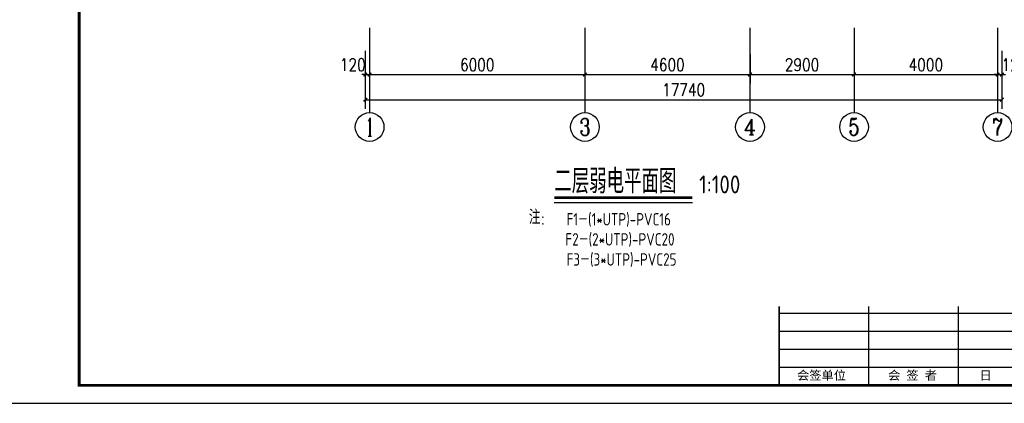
# Model space of a CAD drawing. Extents: x 41933 to 169416, y 41775 to 279375.
# Tile 24 of 39: x 126773 to 154210, y 101175 to 111872. Entities that reach past the tile are written whole.
import ezdxf
from ezdxf.enums import TextEntityAlignment as Align

# ---------------------------------------------------------------- set-up
doc = ezdxf.new("R2010")
doc.units = 0
doc.header["$LTSCALE"] = 1000
doc.header["$MEASUREMENT"] = 0
for name, color, linetype in [('AXIS', 3, 'Continuous'), ('AXIS_TEXT', 7, 'Continuous'), ('DIM_SYMB', 3, 'Continuous'), ('LAYER1A', 254, 'Continuous'), ('PUB_TEXT', 7, 'Continuous'), ('图框', 4, 'Continuous')]:
    doc.layers.add(name, color=color, linetype=linetype)
doc.styles.add('_COMPLEX', font='COMPLEX.shx', dxfattribs={"width": 0.6})
doc.styles.add('_HZTXT', font='tssdeng.shx', dxfattribs={"width": 0.8, "bigfont": 'hztxt.shx'})
doc.styles.add('_TCH_AXIS', font='COMPLEX', dxfattribs={"bigfont": 'GBCBIG'})
doc.styles.add('_TCH_WINDOW', font='SIMPLEX', dxfattribs={"bigfont": 'GBCBIG'})
doc.styles.add('COMPLEX', font='COMPLEX')
doc.styles.add('DIM_FONT', font='simplex.shx', dxfattribs={"width": 0.8})
doc.styles.add('ST', font='SimSun.ttf', dxfattribs={"height": 7})
doc.styles.get("Standard").update_dxf_attribs({"font": 'gbenor.shx', "bigfont": 'gbcbig.shx'})
doc.dimstyles.new('_TCH_ARCH&&100', dxfattribs={"dimtxt": 350, "dimasz": 100, "dimexe": 250, "dimexo": 300, "dimgap": 100, "dimtad": 1, "dimdec": 0, "dimzin": 0, "dimdsep": 46, "dimtxsty": 'DIM_FONT', "dimblk": 'ARCHTICK', "dimcen": 0.09, "dimclrt": 7, "dimazin": 2, "dimtfac": 1, "dimtdec": 0, "dimtix": 1, "dimtmove": 2, "dimatfit": 3, "dimfxl": 0, "dimtolj": 1, "dimtzin": 0, "dimarcsym": 0})

# ---------------------------------------------------------------- blocks, each defined once
blk = doc.blocks.new('_ArchTick')
at = {"color": 0, "linetype": 'ByBlock', "const_width": 0.4}
blk.add_lwpolyline([(-0.5, -0.5), (0.5, 0.5)], dxfattribs=at)
blk = doc.blocks.new('*D2121')
at = {"layer": 'AXIS', "color": 0, "lineweight": -2, "transparency": 16777216}
for p, q in [((136404, 110906), (136404, 110092)), ((136524, 110906), (136524, 110092)), ((136404, 110342), (136304, 110342)), ((136404, 110342), (136524, 110342)), ((136524, 110342), (136624, 110342))]:
    blk.add_line(p, q, dxfattribs=at)
at = {"layer": 'Defpoints', "color": 0, "transparency": 16777216}
for p in [(136404, 111206), (136524, 111206), (136524, 110342)]:
    blk.add_point(p, dxfattribs=at)
at = {"layer": 'AXIS', "color": 0, "lineweight": -2, "transparency": 16777216, "xscale": 100, "yscale": 100, "zscale": 100}
blk.add_blockref('_ArchTick', (136404, 110342), dxfattribs=at)
at = {"layer": 'AXIS', "color": 0, "lineweight": -2, "transparency": 16777216, "xscale": 100, "yscale": 100, "zscale": 100, "rotation": 180}
blk.add_blockref('_ArchTick', (136524, 110342), dxfattribs=at)
at = {"layer": 'AXIS', "color": 7, "transparency": 16777216, "insert": (136054, 110617), "char_height": 350, "attachment_point": 5, "style": 'DIM_FONT'}
blk.add_mtext('\\A1;120', dxfattribs=at)
blk = doc.blocks.new('*D2122')
at = {"layer": 'AXIS', "color": 0, "lineweight": -2, "transparency": 16777216}
for p, q in [((136524, 110906), (136524, 110092)), ((142524, 110906), (142524, 110092)), ((136524, 110342), (142524, 110342))]:
    blk.add_line(p, q, dxfattribs=at)
at = {"layer": 'Defpoints', "color": 0, "transparency": 16777216}
for p in [(136524, 111206), (142524, 111206), (142524, 110342)]:
    blk.add_point(p, dxfattribs=at)
at = {"layer": 'AXIS', "color": 0, "lineweight": -2, "transparency": 16777216, "xscale": 100, "yscale": 100, "zscale": 100, "rotation": 180}
blk.add_blockref('_ArchTick', (136524, 110342), dxfattribs=at)
at = {"layer": 'AXIS', "color": 0, "lineweight": -2, "transparency": 16777216, "xscale": 100, "yscale": 100, "zscale": 100}
blk.add_blockref('_ArchTick', (142524, 110342), dxfattribs=at)
at = {"layer": 'AXIS', "color": 7, "transparency": 16777216, "insert": (139524, 110617), "char_height": 350, "attachment_point": 5, "style": 'DIM_FONT'}
blk.add_mtext('\\A1;6000', dxfattribs=at)
blk = doc.blocks.new('*D2123')
at = {"layer": 'AXIS', "color": 0, "lineweight": -2, "transparency": 16777216}
for p, q in [((142524, 110906), (142524, 110092)), ((147124, 110906), (147124, 110092)), ((142524, 110342), (147124, 110342))]:
    blk.add_line(p, q, dxfattribs=at)
at = {"layer": 'Defpoints', "color": 0, "transparency": 16777216}
for p in [(142524, 111206), (147124, 111206), (147124, 110342)]:
    blk.add_point(p, dxfattribs=at)
at = {"layer": 'AXIS', "color": 0, "lineweight": -2, "transparency": 16777216, "xscale": 100, "yscale": 100, "zscale": 100, "rotation": 180}
blk.add_blockref('_ArchTick', (142524, 110342), dxfattribs=at)
at = {"layer": 'AXIS', "color": 0, "lineweight": -2, "transparency": 16777216, "xscale": 100, "yscale": 100, "zscale": 100}
blk.add_blockref('_ArchTick', (147124, 110342), dxfattribs=at)
at = {"layer": 'AXIS', "color": 7, "transparency": 16777216, "insert": (144824, 110617), "char_height": 350, "attachment_point": 5, "style": 'DIM_FONT'}
blk.add_mtext('\\A1;4600', dxfattribs=at)
blk = doc.blocks.new('*D2124')
at = {"layer": 'AXIS', "color": 0, "lineweight": -2, "transparency": 16777216}
for p, q in [((147124, 110906), (147124, 110092)), ((150024, 110906), (150024, 110092)), ((147124, 110342), (150024, 110342))]:
    blk.add_line(p, q, dxfattribs=at)
at = {"layer": 'Defpoints', "color": 0, "transparency": 16777216}
for p in [(147124, 111206), (150024, 111206), (150024, 110342)]:
    blk.add_point(p, dxfattribs=at)
at = {"layer": 'AXIS', "color": 0, "lineweight": -2, "transparency": 16777216, "xscale": 100, "yscale": 100, "zscale": 100, "rotation": 180}
blk.add_blockref('_ArchTick', (147124, 110342), dxfattribs=at)
at = {"layer": 'AXIS', "color": 0, "lineweight": -2, "transparency": 16777216, "xscale": 100, "yscale": 100, "zscale": 100}
blk.add_blockref('_ArchTick', (150024, 110342), dxfattribs=at)
at = {"layer": 'AXIS', "color": 7, "transparency": 16777216, "insert": (148574, 110617), "char_height": 350, "attachment_point": 5, "style": 'DIM_FONT'}
blk.add_mtext('\\A1;2900', dxfattribs=at)
blk = doc.blocks.new('*D2125')
at = {"layer": 'AXIS', "color": 0, "lineweight": -2, "transparency": 16777216}
for p, q in [((150024, 110906), (150024, 110092)), ((154024, 110906), (154024, 110092)), ((150024, 110342), (154024, 110342))]:
    blk.add_line(p, q, dxfattribs=at)
at = {"layer": 'Defpoints', "color": 0, "transparency": 16777216}
for p in [(150024, 111206), (154024, 111206), (154024, 110342)]:
    blk.add_point(p, dxfattribs=at)
at = {"layer": 'AXIS', "color": 0, "lineweight": -2, "transparency": 16777216, "xscale": 100, "yscale": 100, "zscale": 100, "rotation": 180}
blk.add_blockref('_ArchTick', (150024, 110342), dxfattribs=at)
at = {"layer": 'AXIS', "color": 0, "lineweight": -2, "transparency": 16777216, "xscale": 100, "yscale": 100, "zscale": 100}
blk.add_blockref('_ArchTick', (154024, 110342), dxfattribs=at)
at = {"layer": 'AXIS', "color": 7, "transparency": 16777216, "insert": (152024, 110617), "char_height": 350, "attachment_point": 5, "style": 'DIM_FONT'}
blk.add_mtext('\\A1;4000', dxfattribs=at)
blk = doc.blocks.new('*D2126')
at = {"layer": 'AXIS', "color": 0, "lineweight": -2, "transparency": 16777216}
for p, q in [((154024, 110906), (154024, 110092)), ((154144, 110906), (154144, 110092)), ((154024, 110342), (153924, 110342)), ((154024, 110342), (154144, 110342)), ((154144, 110342), (154244, 110342))]:
    blk.add_line(p, q, dxfattribs=at)
at = {"layer": 'Defpoints', "color": 0, "transparency": 16777216}
for p in [(154024, 111206), (154144, 111206), (154144, 110342)]:
    blk.add_point(p, dxfattribs=at)
at = {"layer": 'AXIS', "color": 0, "lineweight": -2, "transparency": 16777216, "xscale": 100, "yscale": 100, "zscale": 100}
blk.add_blockref('_ArchTick', (154024, 110342), dxfattribs=at)
at = {"layer": 'AXIS', "color": 0, "lineweight": -2, "transparency": 16777216, "xscale": 100, "yscale": 100, "zscale": 100, "rotation": 180}
blk.add_blockref('_ArchTick', (154144, 110342), dxfattribs=at)
at = {"layer": 'AXIS', "color": 7, "transparency": 16777216, "insert": (154494, 110617), "char_height": 350, "attachment_point": 5, "style": 'DIM_FONT'}
blk.add_mtext('\\A1;120', dxfattribs=at)
blk = doc.blocks.new('*D2127')
at = {"layer": 'AXIS', "color": 0, "lineweight": -2, "transparency": 16777216}
for p, q in [((136404, 111006), (136404, 109391)), ((154144, 111006), (154144, 109391)), ((136404, 109641), (154144, 109641))]:
    blk.add_line(p, q, dxfattribs=at)
at = {"layer": 'Defpoints', "color": 0, "transparency": 16777216}
for p in [(136404, 111306), (154144, 111306), (154144, 109641)]:
    blk.add_point(p, dxfattribs=at)
at = {"layer": 'AXIS', "color": 0, "lineweight": -2, "transparency": 16777216, "xscale": 100, "yscale": 100, "zscale": 100, "rotation": 180}
blk.add_blockref('_ArchTick', (136404, 109641), dxfattribs=at)
at = {"layer": 'AXIS', "color": 0, "lineweight": -2, "transparency": 16777216, "xscale": 100, "yscale": 100, "zscale": 100}
blk.add_blockref('_ArchTick', (154144, 109641), dxfattribs=at)
at = {"layer": 'AXIS', "color": 7, "transparency": 16777216, "insert": (145274, 109916), "char_height": 350, "attachment_point": 5, "style": 'DIM_FONT'}
blk.add_mtext('\\A1;17740', dxfattribs=at)
blk = doc.blocks.new('_AXISO')
blk.add_circle((0, 0), 0.5)
at = {"layer": 'AXIS_TEXT', "style": 'COMPLEX', "width": 1.041667}
blk.add_attdef('A', text='', height=0.56, dxfattribs=at).set_placement((-0.25, -0.28), (0.25, -0.28), align=Align.FIT)

msp = doc.modelspace()

# ---------------------------------------------------------------- linework, layer by layer
at = {"layer": 'AXIS'}
for p, q in [((136523.8, 111644), (136523.8, 109279.7)), ((142523.8, 111644), (142523.8, 109279.7)), ((147123.8, 111644), (147123.8, 109279.7)), ((150023.8, 111644), (150023.8, 109279.7)), ((154023.8, 111644), (154023.8, 109279.7))]:
    msp.add_line(p, q, dxfattribs=at)
at = {"layer": 'DIM_SYMB', "const_width": 70}
msp.add_lwpolyline([(141669.8, 106910.5), (145521, 106910.5)], dxfattribs=at)
at = {"layer": 'DIM_SYMB'}
msp.add_lwpolyline([(141669.8, 106770.5), (145521, 106770.5)], dxfattribs=at)
at = {"layer": '图框'}
for p, q in [((150433, 101675), (150433, 103875)), ((152933, 101675), (152933, 103875)), ((155433, 103675), (147933, 103675)), ((155433, 103175), (147933, 103175)), ((155433, 102675), (147933, 102675)), ((155433, 102175), (147933, 102175))]:
    msp.add_line(p, q, dxfattribs=at)
at = {"layer": '图框', "color": 4}
msp.add_lwpolyline([(167933, 130875), (125933, 130875), (125933, 101175), (167933, 101175)], close=True, dxfattribs=at)
at = {"layer": '图框', "color": 4, "const_width": 80}
msp.add_lwpolyline([(128433, 101675), (167433, 101675), (167433, 130375), (128433, 130375)], close=True, dxfattribs=at)
at = {"layer": '图框', "const_width": 45}
msp.add_lwpolyline([(147933, 101675), (147933, 103875)], dxfattribs=at)

# ---------------------------------------------------------------- block references
at = {"layer": 'AXIS'}
ref = msp.add_blockref('_AXISO', (136523.8, 108879.7), dxfattribs=dict(at, xscale=800, yscale=800, zscale=800))
ref.add_attrib('A', '1', dxfattribs={"layer": 'AXIS_TEXT', "height": 514.7, "style": '_TCH_AXIS'}).set_placement((136413.5, 108622.3), (136634.1, 108622.3), align=Align.FIT)
ref = msp.add_blockref('_AXISO', (142523.8, 108879.7), dxfattribs=dict(at, xscale=800, yscale=800, zscale=800))
ref.add_attrib('A', '3', dxfattribs={"layer": 'AXIS_TEXT', "height": 465.9, "style": '_TCH_AXIS'}).set_placement((142368.5, 108646.7), (142679.1, 108646.7), align=Align.FIT)
ref = msp.add_blockref('_AXISO', (147123.8, 108879.7), dxfattribs=dict(at, xscale=800, yscale=800, zscale=800))
ref.add_attrib('A', '4', dxfattribs={"layer": 'AXIS_TEXT', "height": 445.4, "style": '_TCH_AXIS'}).set_placement((146954.1, 108657), (147293.5, 108657), align=Align.FIT)
ref = msp.add_blockref('_AXISO', (150023.8, 108879.7), dxfattribs=dict(at, xscale=800, yscale=800, zscale=800))
ref.add_attrib('A', '5', dxfattribs={"layer": 'AXIS_TEXT', "height": 465.9, "style": '_TCH_AXIS'}).set_placement((149868.5, 108646.7), (150179.1, 108646.7), align=Align.FIT)
ref = msp.add_blockref('_AXISO', (154023.8, 108879.7), dxfattribs=dict(at, xscale=800, yscale=800, zscale=800))
ref.add_attrib('A', '7', dxfattribs={"layer": 'AXIS_TEXT', "height": 465.9, "style": '_TCH_AXIS'}).set_placement((153868.5, 108646.7), (154179.1, 108646.7), align=Align.FIT)

# ---------------------------------------------------------------- texts
at = {"layer": 'LAYER1A'}
for s, height, style, width, p in [('注', 400, '_HZTXT', 0.8, (140962.2, 106168)), (' F1－(1*UTP)-PVC16', 345.946, '_HZTXT', 0.8, (141844.1, 106133.2)), (':', 320, '_COMPLEX', 0.6, (141310.7, 106168)), ('F2－(2*UTP)-PVC20', 345.946, '_HZTXT', 0.8, (141979.8, 105573.2)), (' F3－(3*UTP)-PVC25', 345.946, '_HZTXT', 0.8, (141844.1, 105013.2))]:
    msp.add_text(s, height=height, dxfattribs=dict(at, style=style, width=width)).set_placement(p)
at = {"layer": 'PUB_TEXT', "style": '_TCH_WINDOW'}
msp.add_text('二层弱电平面图', height=675.18, dxfattribs=at).set_placement((141669.8, 107029.2))
at = {"layer": 'PUB_TEXT'}
msp.add_text('1:100', height=500, dxfattribs=at).set_placement((145705.9, 107029.2))
at = {"layer": '图框', "style": 'ST'}
for s, p in [('会签单位', (148435.4, 101832.3)), ('会 签 者', (150970.9, 101832.3)), ('日    期', (153517.1, 101832.3))]:
    msp.add_text(s, height=250, dxfattribs=at).set_placement(p)

# ---------------------------------------------------------------- dimensions: what is measured, and where the dimension line sits
at = {"layer": 'AXIS'}
for base, p1, p2, picture, middle in [((136523.8, 110341.8), (136403.8, 111206.1), (136523.8, 111206.1), '*D2121', (136053.8, 110616.8)), ((154143.8, 110341.8), (154023.8, 111206.1), (154143.8, 111206.1), '*D2126', (154493.8, 110616.8))]:
    dim = msp.add_linear_dim(base=base, p1=p1, p2=p2, angle=0, dimstyle='_TCH_ARCH&&100', dxfattribs=at)
    dim.commit()
    dim.dimension.update_dxf_attribs({"geometry": picture, "text_midpoint": middle, "dimtype": 129})
for p1, p2, distance, picture, middle in [((136403.8, 111305.7), (154143.8, 111305.7), -1664.3, '*D2127', (145273.8, 109916.4)), ((136523.8, 111206.1), (142523.8, 111206.1), -864.3, '*D2122', (139523.8, 110616.8)), ((142523.8, 111206.1), (147123.8, 111206.1), -864.3, '*D2123', (144823.8, 110616.8)), ((147123.8, 111206.1), (150023.8, 111206.1), -864.3, '*D2124', (148573.8, 110616.8)), ((150023.8, 111206.1), (154023.8, 111206.1), -864.3, '*D2125', (152023.8, 110616.8))]:
    dim = msp.add_aligned_dim(p1=p1, p2=p2, distance=distance, dimstyle='_TCH_ARCH&&100', dxfattribs=at)
    dim.commit()
    dim.dimension.update_dxf_attribs({"geometry": picture, "text_midpoint": middle})

doc.saveas('drawing.dxf')
